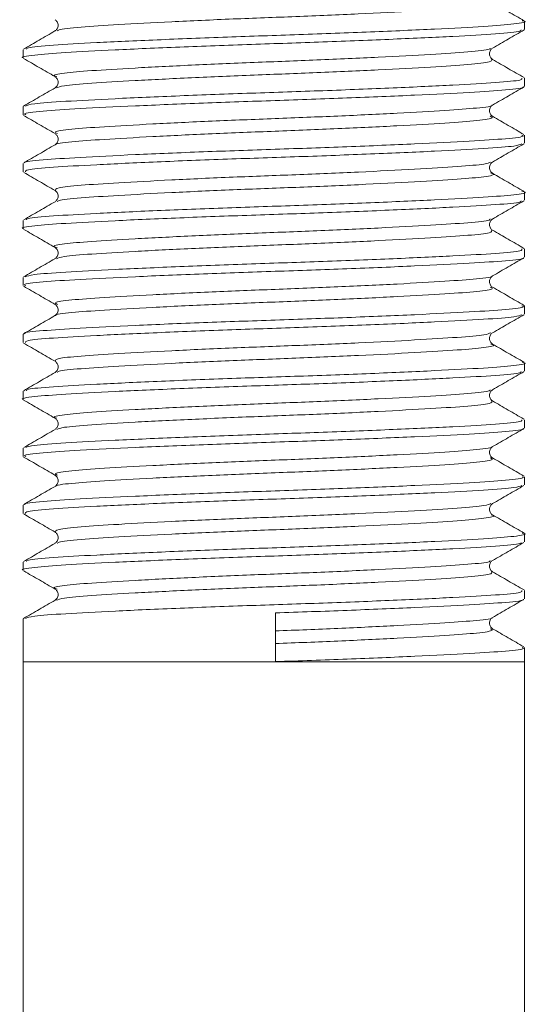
# Model space of a CAD drawing. Header units: millimetres. Extents: x 0 to 210, y 0 to 297.
# Tile 3 of 22: x 57.09 to 64.52, y 190.04 to 204.46. Entities that reach past the tile are written whole.
import ezdxf

# ---------------------------------------------------------------- set-up
doc = ezdxf.new("R2010")
doc.units = ezdxf.units.MM

msp = doc.modelspace()

# ---------------------------------------------------------------- linework, layer by layer
at = {"color": 179, "linetype": 'Continuous', "lineweight": 15}
for p, q in [((64.477, 204.313), (64.477, 204.433)), ((57.144, 204.016), (57.144, 203.896)), ((64.477, 203.479), (64.477, 203.6)), ((57.144, 203.183), (57.144, 203.063)), ((64.477, 202.646), (64.477, 202.766)), ((57.144, 202.35), (57.144, 202.229)), ((64.477, 201.813), (64.477, 201.933)), ((57.144, 201.516), (57.144, 201.396)), ((64.477, 200.979), (64.477, 201.1)), ((57.144, 200.683), (57.144, 200.563)), ((64.477, 200.146), (64.477, 200.266)), ((57.144, 199.85), (57.144, 199.729)), ((64.477, 199.313), (64.477, 199.433)), ((57.144, 199.016), (57.144, 198.896)), ((64.477, 198.479), (64.477, 198.6)), ((57.144, 198.183), (57.144, 198.063)), ((64.477, 197.646), (64.477, 197.766)), ((57.144, 197.35), (57.144, 197.229)), ((64.477, 196.813), (64.477, 196.933)), ((57.144, 196.516), (57.144, 196.396)), ((64.477, 195.979), (64.477, 196.1)), ((60.833, 195.058), (60.833, 195.772)), ((57.144, 195.683), (57.144, 195.058)), ((64.477, 195.058), (64.477, 195.266)), ((57.144, 195.058), (57.144, 136.688)), ((57.144, 195.058), (60.833, 195.058)), ((64.477, 195.058), (57.144, 195.058)), ((60.833, 195.058), (64.477, 195.058)), ((64.477, 136.688), (64.477, 195.058))]:
    msp.add_line(p, q, dxfattribs=at)
at = {"color": 179, "linetype": 'Continuous', "lineweight": 0}
for points, knots in [([(63.988, 204.706), (64, 204.704), (64.069, 204.687), (63.915, 204.656), (63.531, 204.621), (62.892, 204.582), (62.071, 204.54), (61.146, 204.501), (60.196, 204.466), (59.293, 204.425), (58.517, 204.383), (57.959, 204.347), (57.653, 204.316), (57.647, 204.296), (57.645, 204.29)], [0, 0, 0, 0, 0.019876, 0.115114, 0.206635, 0.29995, 0.39567, 0.489598, 0.580778, 0.675664, 0.771103, 0.863027, 0.955832, 1, 1, 1, 1]), ([(57.191, 204.024), (57.194, 204.031), (57.201, 204.051), (57.552, 204.083), (58.189, 204.119), (59.076, 204.16), (60.108, 204.201), (61.193, 204.237), (62.251, 204.276), (63.189, 204.318), (63.919, 204.357), (64.358, 204.392), (64.533, 204.423), (64.457, 204.439), (64.445, 204.441)], [0, 0, 0, 0, 0.046703, 0.13947, 0.231357, 0.326755, 0.421601, 0.512745, 0.606634, 0.702312, 0.795589, 0.887074, 0.982271, 1, 1, 1, 1]), ([(64.43, 204.305), (64.429, 204.298), (64.427, 204.279), (64.088, 204.248), (63.461, 204.212), (62.582, 204.17), (61.554, 204.129), (60.469, 204.094), (59.409, 204.055), (58.465, 204.013), (57.723, 203.974), (57.281, 203.938), (57.092, 203.91), (57.146, 203.897), (57.147, 203.896)], [0, 0, 0, 0, 0.043878, 0.138685, 0.232251, 0.329491, 0.426335, 0.519367, 0.61498, 0.71258, 0.807891, 0.901092, 0.998109, 1, 1, 1, 1]), ([(63.977, 204.039), (63.976, 204.033), (63.974, 204.014), (63.678, 203.983), (63.13, 203.947), (62.361, 203.906), (61.461, 203.865), (60.512, 203.83), (59.584, 203.79), (58.757, 203.748), (58.11, 203.709), (57.715, 203.674), (57.555, 203.643), (57.622, 203.626), (57.635, 203.623)], [0, 0, 0, 0, 0.040391, 0.133437, 0.225266, 0.320702, 0.415749, 0.507053, 0.600891, 0.696681, 0.790222, 0.881692, 0.976908, 1, 1, 1, 1]), ([(63.996, 203.873), (64, 203.861), (64.009, 203.835), (63.684, 203.799), (63.129, 203.763), (62.361, 203.721), (61.461, 203.68), (60.512, 203.645), (59.585, 203.605), (58.755, 203.564), (58.119, 203.525), (57.714, 203.492), (57.659, 203.468), (57.634, 203.457)], [0, 0, 0, 0, 0.083891, 0.176969, 0.268827, 0.364295, 0.459373, 0.550708, 0.644577, 0.740399, 0.833971, 0.925471, 1, 1, 1, 1]), ([(57.176, 203.191), (57.205, 203.203), (57.269, 203.227), (57.735, 203.26), (58.462, 203.299), (59.41, 203.341), (60.469, 203.38), (61.554, 203.416), (62.582, 203.457), (63.46, 203.498), (64.091, 203.534), (64.445, 203.568), (64.441, 203.59), (64.439, 203.6)], [0, 0, 0, 0, 0.078577, 0.171886, 0.267306, 0.365019, 0.460742, 0.553882, 0.650837, 0.748189, 0.841863, 0.936779, 1, 1, 1, 1]), ([(64.454, 203.471), (64.457, 203.47), (64.485, 203.454), (64.234, 203.426), (63.706, 203.391), (62.896, 203.351), (61.908, 203.309), (60.832, 203.272), (59.754, 203.235), (58.76, 203.193), (57.944, 203.153), (57.397, 203.118), (57.133, 203.086), (57.171, 203.068), (57.181, 203.063)], [0, 0, 0, 0, 0.011031, 0.10725, 0.200149, 0.296606, 0.394107, 0.488409, 0.582509, 0.679963, 0.776541, 0.869464, 0.965544, 1, 1, 1, 1]), ([(64, 203.206), (64.002, 203.204), (64.025, 203.19), (63.805, 203.162), (63.345, 203.127), (62.636, 203.086), (61.771, 203.045), (60.829, 203.008), (59.886, 202.971), (59.016, 202.929), (58.303, 202.888), (57.819, 202.853), (57.58, 202.819), (57.627, 202.797), (57.645, 202.789)], [0, 0, 0, 0, 0.007984, 0.102272, 0.193304, 0.287826, 0.38337, 0.475778, 0.567988, 0.663486, 0.758126, 0.849181, 0.943332, 1, 1, 1, 1]), ([(63.974, 203.041), (63.993, 203.033), (64.044, 203.012), (63.816, 202.977), (63.342, 202.942), (62.636, 202.902), (61.77, 202.86), (60.829, 202.823), (59.886, 202.786), (59.017, 202.744), (58.3, 202.703), (57.83, 202.669), (57.603, 202.641), (57.622, 202.626), (57.623, 202.625)], [0, 0, 0, 0, 0.054359, 0.148829, 0.240037, 0.334741, 0.430471, 0.523057, 0.615445, 0.711128, 0.805951, 0.897182, 0.991515, 1, 1, 1, 1]), ([(57.17, 202.359), (57.168, 202.361), (57.144, 202.376), (57.403, 202.404), (57.942, 202.439), (58.761, 202.48), (59.754, 202.522), (60.832, 202.558), (61.907, 202.596), (62.897, 202.637), (63.704, 202.678), (64.239, 202.713), (64.493, 202.744), (64.451, 202.762), (64.441, 202.766)], [0, 0, 0, 0, 0.011869, 0.108242, 0.201448, 0.298321, 0.396072, 0.490459, 0.585049, 0.682847, 0.779599, 0.872782, 0.969294, 1, 1, 1, 1]), ([(64.438, 202.637), (64.414, 202.626), (64.358, 202.603), (63.909, 202.57), (63.193, 202.531), (62.251, 202.49), (61.194, 202.45), (60.109, 202.415), (59.077, 202.374), (58.191, 202.332), (57.549, 202.296), (57.182, 202.262), (57.18, 202.239), (57.179, 202.229)], [0, 0, 0, 0, 0.073244, 0.166825, 0.262233, 0.360101, 0.456142, 0.549371, 0.646386, 0.743968, 0.837961, 0.932848, 1, 1, 1, 1]), ([(63.982, 202.372), (63.961, 202.361), (63.913, 202.338), (63.522, 202.306), (62.895, 202.267), (62.071, 202.225), (61.146, 202.186), (60.196, 202.151), (59.293, 202.11), (58.519, 202.068), (57.954, 202.032), (57.613, 201.994), (57.617, 201.968), (57.619, 201.954)], [0, 0, 0, 0, 0.069422, 0.160857, 0.254079, 0.349706, 0.443546, 0.534636, 0.629429, 0.724777, 0.816615, 0.909327, 1, 1, 1, 1]), ([(63.983, 202.208), (63.997, 202.205), (64.069, 202.188), (63.916, 202.156), (63.531, 202.121), (62.892, 202.082), (62.072, 202.04), (61.146, 202.001), (60.196, 201.966), (59.294, 201.925), (58.517, 201.883), (57.96, 201.847), (57.656, 201.817), (57.649, 201.797), (57.647, 201.791)], [0, 0, 0, 0, 0.023314, 0.118552, 0.210075, 0.303387, 0.399106, 0.493037, 0.584214, 0.679099, 0.774538, 0.866464, 0.959266, 1, 1, 1, 1]), ([(57.194, 201.526), (57.196, 201.532), (57.204, 201.552), (57.553, 201.583), (58.19, 201.619), (59.077, 201.661), (60.109, 201.701), (61.194, 201.737), (62.252, 201.776), (63.19, 201.818), (63.919, 201.857), (64.359, 201.892), (64.534, 201.923), (64.454, 201.94), (64.44, 201.943)], [0, 0, 0, 0, 0.043237, 0.136025, 0.227938, 0.323362, 0.418231, 0.509397, 0.603313, 0.699016, 0.792314, 0.883824, 0.979048, 1, 1, 1, 1]), ([(64.428, 201.803), (64.427, 201.797), (64.424, 201.778), (64.088, 201.748), (63.462, 201.712), (62.583, 201.67), (61.555, 201.629), (60.47, 201.594), (59.41, 201.555), (58.466, 201.513), (57.723, 201.474), (57.282, 201.439), (57.092, 201.41), (57.146, 201.397), (57.147, 201.396)], [0, 0, 0, 0, 0.039989, 0.135178, 0.229116, 0.326744, 0.423976, 0.517382, 0.613375, 0.711365, 0.80706, 0.900632, 0.998035, 1, 1, 1, 1]), ([(63.975, 201.538), (63.974, 201.532), (63.971, 201.513), (63.678, 201.483), (63.131, 201.447), (62.361, 201.406), (61.462, 201.365), (60.512, 201.33), (59.585, 201.29), (58.758, 201.248), (58.111, 201.209), (57.715, 201.174), (57.554, 201.142), (57.625, 201.125), (57.641, 201.121)], [0, 0, 0, 0, 0.0364123, 0.1294549, 0.2212737, 0.3167013, 0.4117425, 0.5030409, 0.5968692, 0.6926519, 0.7861889, 0.8776496, 0.9728576, 1, 1, 1, 1]), ([(63.996, 201.374), (64.001, 201.362), (64.011, 201.335), (63.685, 201.299), (63.129, 201.263), (62.362, 201.221), (61.462, 201.18), (60.512, 201.145), (59.585, 201.105), (58.755, 201.064), (58.12, 201.025), (57.713, 200.992), (57.657, 200.967), (57.632, 200.956)], [0, 0, 0, 0, 0.085256, 0.178093, 0.269709, 0.364925, 0.459756, 0.550853, 0.644473, 0.740044, 0.833374, 0.924632, 1, 1, 1, 1]), ([(57.175, 200.691), (57.204, 200.703), (57.268, 200.727), (57.735, 200.76), (58.462, 200.799), (59.41, 200.841), (60.47, 200.881), (61.555, 200.916), (62.583, 200.957), (63.461, 200.998), (64.092, 201.034), (64.445, 201.068), (64.441, 201.09), (64.439, 201.1)], [0, 0, 0, 0, 0.079207, 0.172457, 0.267822, 0.365474, 0.461136, 0.55422, 0.651117, 0.748408, 0.842023, 0.936884, 1, 1, 1, 1]), ([(64.456, 200.97), (64.458, 200.969), (64.484, 200.954), (64.233, 200.926), (63.707, 200.891), (62.897, 200.851), (61.908, 200.809), (60.832, 200.772), (59.755, 200.735), (58.761, 200.693), (57.944, 200.653), (57.397, 200.618), (57.133, 200.586), (57.171, 200.568), (57.181, 200.563)], [0, 0, 0, 0, 0.0081485, 0.104644, 0.1978075, 0.2945373, 0.3923165, 0.4868905, 0.5812552, 0.678985, 0.7758407, 0.869028, 0.9653794, 1, 1, 1, 1]), ([(64.002, 200.704), (64.003, 200.704), (64.024, 200.689), (63.804, 200.662), (63.345, 200.627), (62.636, 200.586), (61.771, 200.545), (60.83, 200.508), (59.887, 200.471), (59.016, 200.429), (58.303, 200.388), (57.819, 200.353), (57.58, 200.319), (57.627, 200.296), (57.645, 200.288)], [0, 0, 0, 0, 0.004792, 0.099238, 0.19042, 0.285095, 0.380799, 0.473363, 0.565721, 0.661377, 0.756175, 0.847381, 0.941686, 1, 1, 1, 1]), ([(63.976, 200.54), (63.994, 200.532), (64.043, 200.511), (63.815, 200.477), (63.342, 200.442), (62.637, 200.402), (61.771, 200.36), (60.83, 200.323), (59.887, 200.286), (59.017, 200.244), (58.301, 200.204), (57.829, 200.169), (57.602, 200.141), (57.623, 200.125), (57.625, 200.123)], [0, 0, 0, 0, 0.051436, 0.145859, 0.237019, 0.331672, 0.427353, 0.519894, 0.612231, 0.707863, 0.802639, 0.893822, 0.988105, 1, 1, 1, 1]), ([(57.172, 199.858), (57.168, 199.86), (57.142, 199.876), (57.403, 199.904), (57.943, 199.939), (58.761, 199.98), (59.755, 200.022), (60.832, 200.058), (61.908, 200.096), (62.897, 200.137), (63.705, 200.178), (64.24, 200.213), (64.493, 200.244), (64.452, 200.262), (64.441, 200.266)], [0, 0, 0, 0, 0.015245, 0.111293, 0.204187, 0.300738, 0.39816, 0.492228, 0.586504, 0.683976, 0.780401, 0.873272, 0.969464, 1, 1, 1, 1]), ([(64.44, 200.137), (64.415, 200.127), (64.36, 200.103), (63.909, 200.07), (63.193, 200.031), (62.252, 199.99), (61.195, 199.95), (60.109, 199.915), (59.077, 199.874), (58.191, 199.832), (57.549, 199.796), (57.182, 199.762), (57.18, 199.739), (57.179, 199.729)], [0, 0, 0, 0, 0.074224, 0.167702, 0.262999, 0.360756, 0.456692, 0.549814, 0.646718, 0.744192, 0.838081, 0.932858, 1, 1, 1, 1]), ([(63.983, 199.872), (63.962, 199.862), (63.913, 199.838), (63.522, 199.806), (62.896, 199.767), (62.072, 199.725), (61.147, 199.686), (60.197, 199.651), (59.294, 199.61), (58.519, 199.568), (57.954, 199.532), (57.615, 199.495), (57.618, 199.468), (57.62, 199.455)], [0, 0, 0, 0, 0.070169, 0.16177, 0.255156, 0.350954, 0.444965, 0.536217, 0.631178, 0.726697, 0.818702, 0.911577, 1, 1, 1, 1]), ([(63.987, 199.707), (63.999, 199.704), (64.069, 199.687), (63.916, 199.656), (63.532, 199.621), (62.893, 199.582), (62.072, 199.541), (61.147, 199.501), (60.197, 199.466), (59.294, 199.425), (58.517, 199.383), (57.96, 199.347), (57.656, 199.317), (57.649, 199.297), (57.646, 199.291)], [0, 0, 0, 0, 0.020785, 0.116212, 0.207918, 0.30141, 0.397317, 0.491435, 0.582792, 0.677861, 0.77349, 0.8656, 0.95858, 1, 1, 1, 1]), ([(57.193, 199.025), (57.196, 199.032), (57.203, 199.052), (57.553, 199.083), (58.19, 199.119), (59.078, 199.161), (60.109, 199.202), (61.195, 199.237), (62.252, 199.276), (63.19, 199.318), (63.92, 199.357), (64.358, 199.392), (64.533, 199.423), (64.457, 199.439), (64.445, 199.441)], [0, 0, 0, 0, 0.044249, 0.137202, 0.229285, 0.324883, 0.419922, 0.511252, 0.605342, 0.701218, 0.794682, 0.88636, 0.981757, 1, 1, 1, 1]), ([(64.43, 199.305), (64.429, 199.298), (64.427, 199.279), (64.089, 199.248), (63.462, 199.212), (62.583, 199.17), (61.556, 199.129), (60.471, 199.094), (59.41, 199.055), (58.466, 199.013), (57.724, 198.974), (57.282, 198.939), (57.092, 198.91), (57.146, 198.897), (57.147, 198.896)], [0, 0, 0, 0, 0.043532, 0.138367, 0.23195, 0.329209, 0.426077, 0.519134, 0.614763, 0.712385, 0.807723, 0.900942, 0.997977, 1, 1, 1, 1]), ([(63.976, 199.039), (63.976, 199.033), (63.974, 199.014), (63.679, 198.984), (63.131, 198.947), (62.362, 198.906), (61.463, 198.865), (60.513, 198.83), (59.585, 198.79), (58.758, 198.748), (58.111, 198.709), (57.716, 198.674), (57.555, 198.643), (57.622, 198.626), (57.635, 198.623)], [0, 0, 0, 0, 0.039988, 0.133069, 0.22492, 0.320383, 0.415462, 0.506796, 0.600658, 0.696477, 0.790052, 0.881546, 0.976788, 1, 1, 1, 1]), ([(63.997, 198.875), (64.002, 198.862), (64.012, 198.836), (63.685, 198.799), (63.129, 198.763), (62.362, 198.721), (61.462, 198.68), (60.513, 198.645), (59.586, 198.605), (58.756, 198.564), (58.12, 198.525), (57.718, 198.492), (57.662, 198.468), (57.638, 198.458)], [0, 0, 0, 0, 0.087193, 0.180195, 0.271968, 0.36735, 0.462348, 0.553604, 0.647386, 0.743123, 0.836619, 0.928035, 1, 1, 1, 1]), ([(64.454, 198.471), (64.457, 198.47), (64.485, 198.454), (64.234, 198.426), (63.707, 198.391), (62.897, 198.351), (61.909, 198.309), (60.833, 198.272), (59.756, 198.235), (58.761, 198.193), (57.945, 198.153), (57.398, 198.118), (57.133, 198.086), (57.171, 198.068), (57.182, 198.063)], [0, 0, 0, 0, 0.011326, 0.107508, 0.200367, 0.296778, 0.394238, 0.488507, 0.582559, 0.679969, 0.776509, 0.869393, 0.965426, 1, 1, 1, 1]), ([(57.181, 198.193), (57.209, 198.204), (57.273, 198.228), (57.736, 198.26), (58.463, 198.299), (59.411, 198.341), (60.47, 198.381), (61.556, 198.416), (62.583, 198.457), (63.461, 198.498), (64.092, 198.534), (64.445, 198.568), (64.441, 198.591), (64.439, 198.6)], [0, 0, 0, 0, 0.076058, 0.169632, 0.265332, 0.363326, 0.459319, 0.552729, 0.649966, 0.747596, 0.841534, 0.93673, 1, 1, 1, 1]), ([(64, 198.206), (64.002, 198.205), (64.025, 198.19), (63.806, 198.162), (63.345, 198.127), (62.637, 198.087), (61.772, 198.045), (60.83, 198.008), (59.887, 197.971), (59.017, 197.929), (58.304, 197.888), (57.82, 197.853), (57.581, 197.819), (57.627, 197.797), (57.644, 197.789)], [0, 0, 0, 0, 0.008216, 0.102541, 0.193604, 0.288153, 0.383733, 0.476179, 0.568414, 0.663943, 0.75862, 0.849708, 0.943887, 1, 1, 1, 1]), ([(63.974, 198.041), (63.993, 198.033), (64.045, 198.012), (63.816, 197.977), (63.343, 197.942), (62.638, 197.902), (61.772, 197.86), (60.83, 197.823), (59.887, 197.786), (59.018, 197.744), (58.301, 197.704), (57.83, 197.669), (57.602, 197.641), (57.622, 197.626), (57.624, 197.624)], [0, 0, 0, 0, 0.0546481, 0.1488823, 0.2398577, 0.3343166, 0.4298041, 0.5221616, 0.6143078, 0.7097453, 0.8043313, 0.8953308, 0.9894195, 1, 1, 1, 1]), ([(57.171, 197.358), (57.168, 197.36), (57.143, 197.376), (57.403, 197.404), (57.943, 197.439), (58.762, 197.48), (59.756, 197.522), (60.833, 197.558), (61.909, 197.596), (62.898, 197.637), (63.705, 197.678), (64.24, 197.713), (64.493, 197.744), (64.452, 197.762), (64.442, 197.766)], [0, 0, 0, 0, 0.013574, 0.109789, 0.202848, 0.299571, 0.397164, 0.491395, 0.585841, 0.683485, 0.780078, 0.873112, 0.969476, 1, 1, 1, 1]), ([(64.439, 197.637), (64.415, 197.627), (64.359, 197.603), (63.91, 197.57), (63.194, 197.531), (62.252, 197.49), (61.196, 197.45), (60.11, 197.415), (59.078, 197.374), (58.192, 197.332), (57.55, 197.296), (57.182, 197.262), (57.18, 197.239), (57.179, 197.229)], [0, 0, 0, 0, 0.073852, 0.167363, 0.262689, 0.360478, 0.456448, 0.5496, 0.646534, 0.744041, 0.837965, 0.93277, 1, 1, 1, 1]), ([(63.983, 197.372), (63.962, 197.362), (63.914, 197.338), (63.522, 197.306), (62.896, 197.267), (62.072, 197.225), (61.148, 197.186), (60.198, 197.151), (59.294, 197.11), (58.52, 197.068), (57.954, 197.032), (57.614, 196.995), (57.617, 196.968), (57.619, 196.955)], [0, 0, 0, 0, 0.070119, 0.161532, 0.254721, 0.35032, 0.444138, 0.5352, 0.629962, 0.725285, 0.817102, 0.909781, 1, 1, 1, 1]), ([(63.989, 197.206), (64, 197.204), (64.069, 197.187), (63.916, 197.157), (63.532, 197.121), (62.893, 197.082), (62.073, 197.041), (61.148, 197.001), (60.198, 196.966), (59.295, 196.925), (58.518, 196.883), (57.96, 196.847), (57.654, 196.816), (57.647, 196.796), (57.645, 196.79)], [0, 0, 0, 0, 0.019464, 0.114727, 0.206275, 0.299602, 0.395342, 0.489299, 0.580496, 0.675398, 0.770862, 0.862814, 0.95563, 1, 1, 1, 1]), ([(57.191, 196.524), (57.194, 196.531), (57.201, 196.552), (57.553, 196.583), (58.191, 196.619), (59.078, 196.661), (60.11, 196.702), (61.196, 196.737), (62.253, 196.776), (63.191, 196.818), (63.921, 196.857), (64.358, 196.892), (64.533, 196.923), (64.458, 196.939), (64.446, 196.941)], [0, 0, 0, 0, 0.046933, 0.139711, 0.231627, 0.32705, 0.421911, 0.513072, 0.60699, 0.702689, 0.795978, 0.887489, 0.982712, 1, 1, 1, 1]), ([(64.428, 196.803), (64.427, 196.797), (64.424, 196.778), (64.088, 196.748), (63.463, 196.712), (62.584, 196.67), (61.556, 196.629), (60.471, 196.594), (59.411, 196.555), (58.467, 196.513), (57.724, 196.474), (57.282, 196.439), (57.092, 196.41), (57.146, 196.397), (57.147, 196.396)], [0, 0, 0, 0, 0.040044, 0.135221, 0.229136, 0.326742, 0.423959, 0.51735, 0.613318, 0.71129, 0.806972, 0.900522, 0.997903, 1, 1, 1, 1]), ([(63.975, 196.538), (63.974, 196.532), (63.971, 196.513), (63.678, 196.484), (63.132, 196.447), (62.362, 196.406), (61.463, 196.365), (60.514, 196.33), (59.586, 196.29), (58.759, 196.248), (58.112, 196.209), (57.715, 196.174), (57.554, 196.142), (57.625, 196.125), (57.641, 196.121)], [0, 0, 0, 0, 0.036532, 0.129553, 0.22134, 0.316736, 0.411752, 0.503026, 0.596821, 0.692575, 0.78609, 0.87752, 0.972696, 1, 1, 1, 1]), ([(63.996, 196.373), (64, 196.361), (64.01, 196.335), (63.685, 196.299), (63.13, 196.263), (62.363, 196.221), (61.463, 196.18), (60.514, 196.145), (59.586, 196.106), (58.756, 196.064), (58.12, 196.025), (57.715, 195.992), (57.659, 195.968), (57.634, 195.957)], [0, 0, 0, 0, 0.083891, 0.176988, 0.268848, 0.364322, 0.459415, 0.550763, 0.644634, 0.740466, 0.834056, 0.92556, 1, 1, 1, 1]), ([(57.176, 195.692), (57.206, 195.703), (57.27, 195.727), (57.736, 195.76), (58.463, 195.799), (59.412, 195.841), (60.471, 195.881), (61.556, 195.916), (62.584, 195.957), (63.462, 195.998), (64.092, 196.034), (64.445, 196.068), (64.441, 196.091), (64.439, 196.1)], [0, 0, 0, 0, 0.0785132, 0.1718427, 0.2672987, 0.3650389, 0.4607806, 0.5539509, 0.6509382, 0.7483137, 0.8420068, 0.9369593, 1, 1, 1, 1]), ([(64.456, 195.97), (64.458, 195.969), (64.484, 195.954), (64.233, 195.926), (63.708, 195.891), (62.898, 195.851), (61.91, 195.809), (61.188, 195.784), (60.833, 195.772)], [0, 0, 0, 0, 0.015753, 0.214145, 0.405675, 0.60453, 0.805554, 1, 1, 1, 1]), ([(64.003, 195.704), (64.003, 195.703), (64.024, 195.689), (63.805, 195.662), (63.346, 195.627), (62.637, 195.587), (61.773, 195.545), (61.141, 195.52), (60.83, 195.508)], [0, 0, 0, 0, 0.009235, 0.208941, 0.401736, 0.601909, 0.804268, 1, 1, 1, 1]), ([(63.974, 195.541), (63.993, 195.533), (64.045, 195.512), (63.816, 195.477), (63.343, 195.442), (62.638, 195.402), (61.772, 195.36), (61.141, 195.335), (60.83, 195.323)], [0, 0, 0, 0, 0.104048, 0.284644, 0.458989, 0.640006, 0.822999, 1, 1, 1, 1]), ([(60.833, 195.059), (61.188, 195.071), (61.91, 195.096), (62.898, 195.137), (63.706, 195.178), (64.24, 195.213), (64.493, 195.244), (64.452, 195.262), (64.442, 195.266)], [0, 0, 0, 0, 0.185726, 0.377735, 0.567672, 0.750614, 0.940108, 1, 1, 1, 1])]:
    msp.add_open_spline(points, degree=3, knots=knots, dxfattribs=at)
at = {"color": 179, "linetype": 'Continuous', "lineweight": 15}
for points, knots in [([(64.47, 204.441), (64.394, 204.485), (64.241, 204.574), (64.088, 204.662), (64.011, 204.707)], [0, 0, 0, 0, 0.500051, 1, 1, 1, 1]), ([(57.61, 204.455), (57.621, 204.447), (57.643, 204.43), (57.661, 204.373), (57.643, 204.316), (57.621, 204.299), (57.61, 204.291)], [0, 0, 0, 0, 0.248281, 0.500003, 0.751723, 1, 1, 1, 1]), ([(57.609, 204.29), (57.532, 204.246), (57.379, 204.157), (57.226, 204.068), (57.15, 204.024)], [0, 0, 0, 0, 0.499943, 1, 1, 1, 1]), ([(64.012, 204.039), (64.088, 204.083), (64.241, 204.172), (64.394, 204.261), (64.471, 204.305)], [0, 0, 0, 0, 0.49994, 1, 1, 1, 1]), ([(64.01, 203.874), (63.999, 203.883), (63.977, 203.9), (63.96, 203.956), (63.977, 204.013), (63.999, 204.03), (64.01, 204.038)], [0, 0, 0, 0, 0.248315, 0.499997, 0.75168, 1, 1, 1, 1]), ([(57.15, 203.888), (57.226, 203.844), (57.379, 203.755), (57.532, 203.667), (57.609, 203.623)], [0, 0, 0, 0, 0.500056, 1, 1, 1, 1]), ([(64.471, 203.608), (64.394, 203.652), (64.241, 203.74), (64.088, 203.829), (64.012, 203.873)], [0, 0, 0, 0, 0.500063, 1, 1, 1, 1]), ([(57.611, 203.621), (57.621, 203.613), (57.643, 203.596), (57.661, 203.54), (57.643, 203.483), (57.621, 203.466), (57.611, 203.458)], [0, 0, 0, 0, 0.2483857, 0.5000008, 0.7516155, 1, 1, 1, 1]), ([(57.61, 203.457), (57.533, 203.413), (57.38, 203.324), (57.227, 203.236), (57.151, 203.191)], [0, 0, 0, 0, 0.499932, 1, 1, 1, 1]), ([(64.012, 203.206), (64.088, 203.25), (64.241, 203.338), (64.394, 203.427), (64.47, 203.471)], [0, 0, 0, 0, 0.499948, 1, 1, 1, 1]), ([(64.01, 203.041), (63.999, 203.049), (63.977, 203.066), (63.96, 203.123), (63.977, 203.179), (63.999, 203.196), (64.01, 203.205)], [0, 0, 0, 0, 0.2484068, 0.5000001, 0.7515933, 1, 1, 1, 1]), ([(57.151, 203.054), (57.227, 203.01), (57.38, 202.921), (57.533, 202.833), (57.61, 202.789)], [0, 0, 0, 0, 0.500048, 1, 1, 1, 1]), ([(64.469, 202.775), (64.393, 202.82), (64.239, 202.908), (64.086, 202.997), (64.01, 203.041)], [0, 0, 0, 0, 0.5000687, 1, 1, 1, 1]), ([(57.611, 202.788), (57.621, 202.78), (57.643, 202.763), (57.661, 202.706), (57.643, 202.649), (57.621, 202.633), (57.61, 202.624)], [0, 0, 0, 0, 0.248374, 0.499999, 0.751624, 1, 1, 1, 1]), ([(57.612, 202.625), (57.535, 202.581), (57.382, 202.492), (57.229, 202.403), (57.152, 202.359)], [0, 0, 0, 0, 0.4999349, 1, 1, 1, 1]), ([(64.01, 202.371), (64.086, 202.416), (64.239, 202.504), (64.392, 202.593), (64.469, 202.637)], [0, 0, 0, 0, 0.49995, 1, 1, 1, 1]), ([(64.011, 202.207), (64, 202.216), (63.977, 202.233), (63.96, 202.289), (63.977, 202.346), (63.999, 202.363), (64.01, 202.372)], [0, 0, 0, 0, 0.248309, 0.500004, 0.751696, 1, 1, 1, 1]), ([(57.152, 202.22), (57.229, 202.176), (57.382, 202.087), (57.535, 201.999), (57.611, 201.954)], [0, 0, 0, 0, 0.500054, 1, 1, 1, 1]), ([(64.468, 201.943), (64.391, 201.987), (64.238, 202.075), (64.085, 202.164), (64.009, 202.208)], [0, 0, 0, 0, 0.500059, 1, 1, 1, 1]), ([(57.61, 201.955), (57.621, 201.947), (57.643, 201.93), (57.661, 201.873), (57.643, 201.816), (57.621, 201.799), (57.61, 201.791)], [0, 0, 0, 0, 0.248299, 0.5, 0.751701, 1, 1, 1, 1]), ([(57.611, 201.791), (57.535, 201.747), (57.382, 201.659), (57.229, 201.57), (57.152, 201.526)], [0, 0, 0, 0, 0.499947, 1, 1, 1, 1]), ([(64.009, 201.537), (64.085, 201.582), (64.238, 201.67), (64.391, 201.759), (64.468, 201.803)], [0, 0, 0, 0, 0.499942, 1, 1, 1, 1]), ([(64.01, 201.374), (63.999, 201.383), (63.977, 201.4), (63.96, 201.456), (63.977, 201.513), (63.999, 201.53), (64.01, 201.538)], [0, 0, 0, 0, 0.248315, 0.499998, 0.751681, 1, 1, 1, 1]), ([(57.153, 201.386), (57.229, 201.342), (57.382, 201.254), (57.535, 201.165), (57.612, 201.121)], [0, 0, 0, 0, 0.5000624, 1, 1, 1, 1]), ([(64.469, 201.108), (64.393, 201.153), (64.24, 201.241), (64.087, 201.33), (64.01, 201.374)], [0, 0, 0, 0, 0.5000479, 1, 1, 1, 1]), ([(57.61, 201.122), (57.621, 201.113), (57.643, 201.096), (57.661, 201.04), (57.643, 200.983), (57.621, 200.966), (57.611, 200.958)], [0, 0, 0, 0, 0.2483726, 0.5000013, 0.7516294, 1, 1, 1, 1]), ([(57.609, 200.957), (57.533, 200.912), (57.38, 200.824), (57.227, 200.735), (57.15, 200.691)], [0, 0, 0, 0, 0.499948, 1, 1, 1, 1]), ([(64.009, 200.704), (64.086, 200.749), (64.239, 200.837), (64.392, 200.926), (64.468, 200.97)], [0, 0, 0, 0, 0.499934, 1, 1, 1, 1]), ([(64.01, 200.541), (63.999, 200.549), (63.977, 200.566), (63.96, 200.623), (63.977, 200.679), (63.999, 200.696), (64.01, 200.705)], [0, 0, 0, 0, 0.248406, 0.5, 0.751594, 1, 1, 1, 1]), ([(57.152, 200.554), (57.228, 200.509), (57.381, 200.421), (57.534, 200.332), (57.611, 200.288)], [0, 0, 0, 0, 0.500068, 1, 1, 1, 1]), ([(64.471, 200.274), (64.394, 200.318), (64.241, 200.407), (64.088, 200.496), (64.012, 200.54)], [0, 0, 0, 0, 0.500058, 1, 1, 1, 1]), ([(57.611, 200.288), (57.621, 200.28), (57.643, 200.263), (57.661, 200.206), (57.643, 200.15), (57.621, 200.133), (57.611, 200.124)], [0, 0, 0, 0, 0.248387, 0.499999, 0.751611, 1, 1, 1, 1]), ([(57.609, 200.123), (57.533, 200.079), (57.38, 199.99), (57.227, 199.902), (57.15, 199.858)], [0, 0, 0, 0, 0.499936, 1, 1, 1, 1]), ([(64.01, 199.872), (64.087, 199.916), (64.24, 200.005), (64.393, 200.093), (64.47, 200.137)], [0, 0, 0, 0, 0.499932, 1, 1, 1, 1]), ([(64.01, 199.707), (63.999, 199.716), (63.977, 199.733), (63.96, 199.789), (63.977, 199.846), (63.999, 199.863), (64.01, 199.872)], [0, 0, 0, 0, 0.248332, 0.500002, 0.751672, 1, 1, 1, 1]), ([(57.15, 199.721), (57.227, 199.677), (57.38, 199.588), (57.533, 199.5), (57.61, 199.455)], [0, 0, 0, 0, 0.5000664, 1, 1, 1, 1]), ([(64.47, 199.441), (64.393, 199.486), (64.24, 199.574), (64.087, 199.663), (64.011, 199.707)], [0, 0, 0, 0, 0.500068, 1, 1, 1, 1]), ([(57.61, 199.455), (57.621, 199.447), (57.643, 199.43), (57.661, 199.373), (57.643, 199.316), (57.621, 199.299), (57.61, 199.291)], [0, 0, 0, 0, 0.2483, 0.499999, 0.751699, 1, 1, 1, 1]), ([(57.611, 199.291), (57.534, 199.247), (57.381, 199.158), (57.228, 199.07), (57.152, 199.025)], [0, 0, 0, 0, 0.4999315, 1, 1, 1, 1]), ([(64.012, 199.039), (64.088, 199.083), (64.241, 199.172), (64.394, 199.26), (64.471, 199.305)], [0, 0, 0, 0, 0.499937, 1, 1, 1, 1]), ([(64.01, 198.874), (63.999, 198.883), (63.977, 198.9), (63.96, 198.956), (63.977, 199.013), (64, 199.03), (64.011, 199.038)], [0, 0, 0, 0, 0.248289, 0.4999964, 0.7517055, 1, 1, 1, 1]), ([(57.15, 198.888), (57.226, 198.844), (57.379, 198.755), (57.532, 198.667), (57.609, 198.623)], [0, 0, 0, 0, 0.5000589, 1, 1, 1, 1]), ([(64.468, 198.609), (64.392, 198.653), (64.239, 198.742), (64.086, 198.831), (64.009, 198.875)], [0, 0, 0, 0, 0.500065, 1, 1, 1, 1]), ([(57.61, 198.622), (57.621, 198.613), (57.643, 198.596), (57.661, 198.54), (57.643, 198.483), (57.621, 198.466), (57.61, 198.458)], [0, 0, 0, 0, 0.248356, 0.500002, 0.751647, 1, 1, 1, 1]), ([(64.012, 198.206), (64.088, 198.25), (64.241, 198.339), (64.394, 198.427), (64.471, 198.471)], [0, 0, 0, 0, 0.499945, 1, 1, 1, 1]), ([(57.612, 198.458), (57.535, 198.414), (57.382, 198.325), (57.229, 198.237), (57.153, 198.193)], [0, 0, 0, 0, 0.4999412, 1, 1, 1, 1]), ([(64.01, 198.041), (63.999, 198.049), (63.977, 198.066), (63.96, 198.123), (63.977, 198.179), (63.999, 198.196), (64.01, 198.205)], [0, 0, 0, 0, 0.248402, 0.5, 0.751597, 1, 1, 1, 1]), ([(57.15, 198.054), (57.227, 198.01), (57.38, 197.922), (57.533, 197.833), (57.609, 197.789)], [0, 0, 0, 0, 0.500051, 1, 1, 1, 1]), ([(64.468, 197.776), (64.392, 197.82), (64.239, 197.908), (64.086, 197.997), (64.009, 198.041)], [0, 0, 0, 0, 0.500053, 1, 1, 1, 1]), ([(57.611, 197.788), (57.621, 197.78), (57.643, 197.763), (57.661, 197.706), (57.643, 197.65), (57.621, 197.633), (57.611, 197.624)], [0, 0, 0, 0, 0.248397, 0.5, 0.751602, 1, 1, 1, 1]), ([(57.61, 197.624), (57.534, 197.58), (57.381, 197.491), (57.228, 197.403), (57.151, 197.358)], [0, 0, 0, 0, 0.499953, 1, 1, 1, 1]), ([(64.011, 197.372), (64.087, 197.416), (64.24, 197.505), (64.393, 197.593), (64.469, 197.637)], [0, 0, 0, 0, 0.499952, 1, 1, 1, 1]), ([(64.01, 197.207), (63.999, 197.216), (63.977, 197.233), (63.96, 197.289), (63.977, 197.346), (63.999, 197.363), (64.01, 197.372)], [0, 0, 0, 0, 0.2483413, 0.5000027, 0.7516629, 1, 1, 1, 1]), ([(57.152, 197.22), (57.229, 197.176), (57.382, 197.087), (57.535, 196.999), (57.611, 196.955)], [0, 0, 0, 0, 0.500051, 1, 1, 1, 1]), ([(64.471, 196.941), (64.394, 196.985), (64.241, 197.074), (64.088, 197.162), (64.012, 197.207)], [0, 0, 0, 0, 0.5000522, 1, 1, 1, 1]), ([(57.61, 196.955), (57.621, 196.947), (57.643, 196.93), (57.661, 196.873), (57.643, 196.816), (57.621, 196.799), (57.61, 196.791)], [0, 0, 0, 0, 0.248282, 0.499997, 0.751712, 1, 1, 1, 1]), ([(57.609, 196.79), (57.532, 196.746), (57.379, 196.657), (57.226, 196.568), (57.15, 196.524)], [0, 0, 0, 0, 0.499942, 1, 1, 1, 1]), ([(64.009, 196.538), (64.086, 196.582), (64.239, 196.67), (64.392, 196.759), (64.468, 196.803)], [0, 0, 0, 0, 0.4999447, 1, 1, 1, 1]), ([(64.01, 196.374), (63.999, 196.383), (63.977, 196.399), (63.96, 196.456), (63.977, 196.513), (63.999, 196.53), (64.01, 196.538)], [0, 0, 0, 0, 0.248302, 0.499999, 0.751696, 1, 1, 1, 1]), ([(57.153, 196.386), (57.229, 196.342), (57.382, 196.254), (57.535, 196.165), (57.612, 196.121)], [0, 0, 0, 0, 0.50006, 1, 1, 1, 1]), ([(64.471, 196.108), (64.394, 196.152), (64.241, 196.241), (64.088, 196.329), (64.011, 196.373)], [0, 0, 0, 0, 0.500064, 1, 1, 1, 1]), ([(57.61, 196.122), (57.621, 196.113), (57.643, 196.096), (57.661, 196.04), (57.643, 195.983), (57.621, 195.966), (57.61, 195.958)], [0, 0, 0, 0, 0.248342, 0.5000024, 0.7516616, 1, 1, 1, 1]), ([(57.61, 195.957), (57.534, 195.913), (57.38, 195.824), (57.227, 195.736), (57.151, 195.691)], [0, 0, 0, 0, 0.499932, 1, 1, 1, 1]), ([(64.009, 195.704), (64.085, 195.748), (64.238, 195.837), (64.392, 195.926), (64.468, 195.97)], [0, 0, 0, 0, 0.4999364, 1, 1, 1, 1]), ([(64.01, 195.541), (63.999, 195.549), (63.977, 195.566), (63.96, 195.623), (63.977, 195.68), (63.999, 195.696), (64.01, 195.705)], [0, 0, 0, 0, 0.248395, 0.5, 0.751604, 1, 1, 1, 1]), ([(64.469, 195.275), (64.392, 195.32), (64.239, 195.408), (64.086, 195.497), (64.01, 195.541)], [0, 0, 0, 0, 0.500068, 1, 1, 1, 1])]:
    msp.add_open_spline(points, degree=3, knots=knots, dxfattribs=at)

doc.saveas('drawing.dxf')
